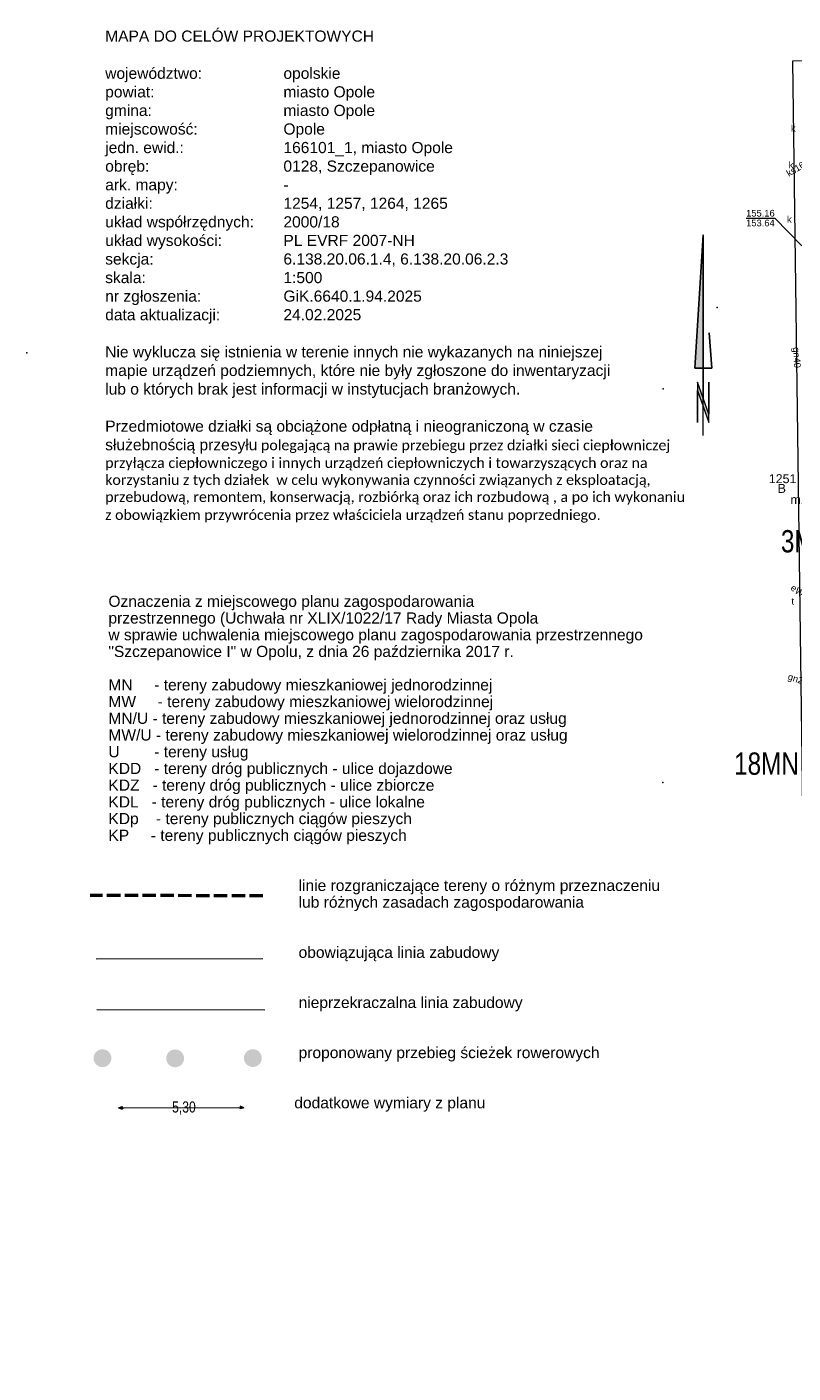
# Model space of a CAD drawing. Header units: metres. Extents: x 6492566 to 6492823, y 5613584 to 5613735.
# Tile 1 of 32: x 6492566 to 6492652, y 5613584 to 5613735. Entities that reach past the tile are written whole.
import ezdxf
from ezdxf.enums import TextEntityAlignment as Align

# ---------------------------------------------------------------- set-up
doc = ezdxf.new("R2010")
doc.units = ezdxf.units.M
for name, pattern in [('L_0_06', [2, 1.5, -0.5]), ('L_0_3D', [0]), ('L_2_16', [0]), ('L_2_17', [0]), ('PRZER1-1', [2, 1, -1])]:
    doc.linetypes.add(name, pattern=pattern)
doc.layers.get('0').update_dxf_attribs({"linetype": 'CONTINUOUS', "lineweight": 18, "true_color": 0x000000})
for name, color, linetype, lineweight in [('!LEGENDA', 7, 'CONTINUOUS', 18), ('GESBZO_O', 7, 'CONTINUOUS', 50), ('GESDZI_O', 7, 'CONTINUOUS', 18), ('GOSRBG', 7, 'CONTINUOUS', 18), ('GUPIWZ_O', 7, 'CONTINUOUS', 18), ('GUPPRZ_O', 7, 'CONTINUOUS', 18)]:
    doc.layers.add(name, color=color, linetype=linetype, lineweight=lineweight)
for name, color, linetype, lineweight, true_color in [('GESUZY_O', 7, 'PRZER1-1', 18, 0x008000), ('GULEPR_O', 1, 'CONTINUOUS', 18, 0xff0000), ('GULGPR_O', 7, 'CONTINUOUS', 18, 0xbfbf00), ('GULKPR_O', 7, 'CONTINUOUS', 18, 0x803300), ('mpzp_dodatkowe_miary', 7, 'L_0_3D', 18, 0xd2691e), ('mpzp_legenda', 7, 'CONTINUOUS', 18, 0x000000), ('mpzp_linia_zabudowy_nieprzekraczalna', 7, 'L_2_17', 18, 0xd2691e), ('mpzp_linia_zabudowy_obowiazujaca', 7, 'L_2_16', 18, 0xd2691e), ('mpzp_linie_rozgraniczajace', 7, 'L_0_06', 50, 0xd2691e), ('mpzp_sciezki_rowerowe', 7, 'CONTINUOUS', 18, 0xffd900)]:
    doc.layers.add(name, color=color, linetype=linetype, lineweight=lineweight, true_color=true_color)
doc.styles.add('Arial', font='Arial.ttf')
doc.styles.add('DOMYSLNA_CZCIONKA', font='arial.ttf')
doc.styles.add('GEO-INFO', font='Arial')
doc.linetypes.add('L_2_16_SHX', pattern='A,0,-0.25,[1,mdcp Biasa 06 III 2025.shx,S=0.05,R=0,X=0,Y=0],-0.5,[2,mdcp Biasa 06 III 2025.shx,S=0.05,R=0,X=0,Y=0],-0.5,[3,mdcp Biasa 06 III 2025.shx,S=0.05,R=0,X=0,Y=0],-0.5,[4,mdcp Biasa 06 III 2025.shx,S=0.05,R=0,X=0,Y=0],-0.5,-0.5,-0.5,-0.5,-0.5,-0.25', length=4.5)
doc.linetypes.add('L_2_17_SHX', pattern='A,0,-0.25,[5,mdcp Biasa 06 III 2025.shx,S=0.05,R=0,X=0,Y=0],-0.5,[6,mdcp Biasa 06 III 2025.shx,S=0.05,R=0,X=0,Y=0],-0.5,[7,mdcp Biasa 06 III 2025.shx,S=0.05,R=0,X=0,Y=0],-0.5,[8,mdcp Biasa 06 III 2025.shx,S=0.05,R=0,X=0,Y=0],-0.5,-0.5,-0.5,-0.5,-0.5,-0.25', length=4.5)

# ---------------------------------------------------------------- blocks, each defined once
blk = doc.blocks.new('L_0_3D_1')
at = {"color": 0, "linetype": 'Continuous', "lineweight": 13, "flags": 128}
for points in [[(0, 0), (0.8, 0.3)], [(0, 0), (0.8, 0.2)], [(0, 0), (0.8, 0.1)], [(0, 0), (1.2, 0)], [(0, 0), (0.8, -0.3)], [(0, 0), (0.8, -0.2)], [(0, 0), (0.8, -0.1)], [(0.8, 0.3), (0.8, -0.3)]]:
    blk.add_lwpolyline(points, dxfattribs=at)
blk = doc.blocks.new('L_0_3D_2')
at = {"color": 0, "linetype": 'Continuous', "lineweight": 13, "flags": 128}
for points in [[(0, 0), (0.8, 0.3)], [(0, 0), (0.8, 0.2)], [(0, 0), (0.8, 0.1)], [(1.2, 0), (0, 0)], [(0, 0), (0.8, -0.3)], [(0, 0), (0.8, -0.2)], [(0, 0), (0.8, -0.1)], [(0.8, -0.3), (0.8, 0.3)]]:
    blk.add_lwpolyline(points, dxfattribs=at)

msp = doc.modelspace()

# ---------------------------------------------------------------- hatches: boundary and pattern name
at = {"layer": '!LEGENDA'}
h = msp.add_hatch(color=256, dxfattribs=at)
h.dxf.hatch_style = 1
h.paths.add_polyline_path([(6492640.54, 5613696.53), (6492641.47, 5613711.51), (6492641.47, 5613696.53)])
h = msp.add_hatch(color=256, dxfattribs=at)
h.dxf.hatch_style = 1
h.paths.add_polyline_path([(6492640.84, 5613694.02), (6492642.11, 5613690.45), (6492642.11, 5613691.39), (6492640.84, 5613694.96)])
at = {"layer": 'mpzp_sciezki_rowerowe', "linetype": 'Continuous', "lineweight": 18}
for points in [[(6492574.05, 5613618.12, 1), (6492574.05, 5613620.12, 1)], [(6492582.21, 5613618.1, 1), (6492582.21, 5613620.1, 1)], [(6492590.93, 5613618.13, 1), (6492590.93, 5613620.13, 1)]]:
    msp.add_hatch(color=256, dxfattribs=at).paths.add_polyline_path(points)

# ---------------------------------------------------------------- linework, layer by layer
at = {"layer": '!LEGENDA'}
for points in [[(6492641.47, 5613688.99), (6492641.47, 5613711.51), (6492640.54, 5613696.53), (6492642.42, 5613696.53), (6492642.15, 5613700.51), (6492642.42, 5613696.53), (6492641.47, 5613696.53), (6492641.47, 5613693.18), (6492640.84, 5613694.96), (6492640.84, 5613690.45), (6492640.84, 5613694.02), (6492641.47, 5613692.24), (6492642.11, 5613690.45), (6492642.11, 5613691.39), (6492642.11, 5613694.96), (6492642.11, 5613691.39), (6492641.47, 5613693.18)], [(6492640.54, 5613696.53), (6492641.47, 5613711.51), (6492641.47, 5613696.53), (6492640.54, 5613696.53)], [(6492640.84, 5613694.02), (6492642.11, 5613690.45), (6492642.11, 5613691.39), (6492640.84, 5613694.96), (6492640.84, 5613694.02)]]:
    msp.add_lwpolyline(points, dxfattribs=at)
for p in [(6492643.03, 5613703.33), (6492565.57, 5613698.27), (6492636.96, 5613694.22), (6492615.02, 5613681.98), (6492636.95, 5613650.06)]:
    msp.add_point(p)
at = {"layer": 'GOSRBG', "color": 7, "linetype": 'Continuous', "lineweight": 18, "elevation": 10.04}
msp.add_lwpolyline([(6492817.55, 5613644.54), (6492815.36, 5613734.12), (6492701.05, 5613732.09), (6492651.49, 5613730.98), (6492652.62, 5613647.13), (6492704.99, 5613627.94), (6492817.38, 5613583.79)], close=True, dxfattribs=at)
at = {"layer": 'GUPPRZ_O', "color": 5, "linetype": 'Continuous', "lineweight": 9, "true_color": 0x0000ff, "elevation": 10.8, "flags": 128}
for points in [[(6492646.29, 5613713.38), (6492649.49, 5613713.38), (6492652.54, 5613710.25)], [(6492646.29, 5613713.38), (6492649.49, 5613713.38)]]:
    msp.add_lwpolyline(points, dxfattribs=at)
at = {"layer": 'mpzp_dodatkowe_miary', "linetype": 'CONTINUOUS', "lineweight": 18}
msp.add_line((6492575.87, 5613613.55), (6492589.3, 5613613.58), dxfattribs=at)
at = {"layer": 'mpzp_linia_zabudowy_nieprzekraczalna', "linetype": 'CONTINUOUS', "lineweight": 18}
msp.add_line((6492573.34, 5613630.28), (6492592.04, 5613630.3), dxfattribs=at)
at = {"layer": 'mpzp_linia_zabudowy_nieprzekraczalna', "linetype": 'L_2_17_SHX', "lineweight": 18}
msp.add_line((6492573.34, 5613630.28), (6492592.04, 5613630.3), dxfattribs=at)
at = {"layer": 'mpzp_linia_zabudowy_obowiazujaca', "linetype": 'CONTINUOUS', "lineweight": 18}
msp.add_line((6492573.41, 5613624.57), (6492592.29, 5613624.53), dxfattribs=at)
at = {"layer": 'mpzp_linia_zabudowy_obowiazujaca', "linetype": 'L_2_16_SHX', "lineweight": 18}
msp.add_line((6492573.41, 5613624.57), (6492592.29, 5613624.53), dxfattribs=at)
at = {"layer": 'mpzp_linie_rozgraniczajace', "lineweight": 50, "flags": 128}
msp.add_lwpolyline([(6492592.06, 5613637.33), (6492592.06, 5613637.33), (6492572.69, 5613637.39)], dxfattribs=at)

# ---------------------------------------------------------------- block references
at = {"layer": 'mpzp_dodatkowe_miary', "linetype": 'Continuous', "yscale": 0.5, "zscale": 0.5}
for name, p, xscale, rotation in [('L_0_3D_1', (6492575.87, 5613613.55), 0.5, 358.1), ('L_0_3D_2', (6492589.9, 5613613.56), 0.4999999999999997, 178.1)]:
    msp.add_blockref(name, p, dxfattribs=dict(at, xscale=xscale, rotation=rotation))

# ---------------------------------------------------------------- texts
at = {"layer": '!LEGENDA', "insert": (6492574.36, 5613734.42), "char_height": 1.25, "width": 86.379, "attachment_point": 1, "style": 'DOMYSLNA_CZCIONKA'}
msp.add_mtext('MAPA DO CELÓW PROJEKTOWYCH\\P\\Pwojewództwo:^I^Iopolskie\\Ppowiat:^I^I^Imiasto Opole\\Pgmina:^I^I^Imiasto Opole\\Pmiejscowość:^I^IOpole\\Pjedn. ewid.:^I^I^I166101_1, miasto Opole\\Pobręb:^I^I^I^I0128, Szczepanowice\\Park. mapy:^I^I^I-\\P\\A1;działki:^I^I^I1254, 1257, 1264, 1265\\Pukład współrzędnych:^I2000/18\\Pukład wysokości:^I^IPL EVRF 2007-NH\\Psekcja:^I^I^I6.138.20.06.1.4, 6.138.20.06.2.3\\Pskala:^I^I^I^I1:500\\Pnr zgłoszenia:^I^IGiK.6640.1.94.2025\\Pdata aktualizacji:^I^I24.02.2025\\P\\PNie wyklucza się istnienia w terenie innych nie wykazanych na niniejszej \\Pmapie urządzeń podziemnych, które nie były zgłoszone do inwentaryzacji\\Plub o których brak jest informacji w instytucjach branżowych.\\P\\PPrzedmiotowe działki są obciążone odpłatną i nieograniczoną w czasie \\Psłużebnością przesyłu\\A0;\\fCalibri|b0|i0|c238|p34;\\H0.916667x; polegającą na prawie przebiegu przez działki sieci ciepłowniczej\\Pprzyłącza ciepłowniczego i innych urządzeń ciepłowniczych i towarzyszących oraz na\\Pkorzystaniu z tych działek  w celu wykonywania czynności związanych z eksploatacją, \\Pprzebudową, remontem, konserwacją, rozbiórką oraz ich rozbudową , a po ich wykonaniu\\Pz obowiązkiem przywrócenia przez właściciela urządzeń stanu poprzedniego\\A1;\\fArial|b0|i0|c238|p34;\\H1.090909x;.', dxfattribs=at)
at = {"layer": 'GESBZO_O', "color": 7, "linetype": 'Continuous', "lineweight": 0, "style": 'GEO-INFO'}
msp.add_text('m1', height=1, dxfattribs=at).set_placement((6492652.23, 5613681.79, 10.8), align=Align.MIDDLE_CENTER)
at = {"layer": 'GESDZI_O', "color": 7, "linetype": 'Continuous', "lineweight": 0, "style": 'GEO-INFO'}
msp.add_text('1251', height=1, dxfattribs=at).set_placement((6492650.38, 5613684.14, 10.8), align=Align.MIDDLE_CENTER)
at = {"layer": 'GESUZY_O', "color": 96, "linetype": 'Continuous', "lineweight": 0, "true_color": 0x008000, "style": 'GEO-INFO'}
msp.add_text('B', height=1, dxfattribs=at).set_placement((6492650.29, 5613683.05, 10.8), align=Align.MIDDLE_CENTER)
at = {"layer": 'GULEPR_O', "color": 1, "linetype": 'Continuous', "lineweight": 0, "true_color": 0xff0000, "style": 'GEO-INFO'}
msp.add_text('eWD', height=0.75, rotation=324.4172, dxfattribs=at).set_placement((6492652.36, 5613671.36, 10.8), align=Align.MIDDLE_CENTER)
at = {"layer": 'GULGPR_O', "color": 52, "linetype": 'Continuous', "lineweight": 0, "true_color": 0xbfbf00, "style": 'GEO-INFO'}
for s, rotation, p in [('gn40', 273.7153, (6492651.99, 5613697.73, 10.8)), ('gn200-niecz.', 341.0654, (6492653.86, 5613661.02, 10.8))]:
    msp.add_text(s, height=0.75, rotation=rotation, dxfattribs=at).set_placement(p, align=Align.MIDDLE_CENTER)
at = {"layer": 'GULKPR_O', "color": 36, "linetype": 'Continuous', "lineweight": 0, "true_color": 0x803300, "style": 'GEO-INFO'}
msp.add_text('ks160', height=0.75, rotation=31.3999, dxfattribs=at).set_placement((6492652.09, 5613719.04, 10.8), align=Align.MIDDLE_CENTER)
at = {"layer": 'GUPIWZ_O', "color": 7, "linetype": 'Continuous', "lineweight": 0, "style": 'GEO-INFO'}
for s, p in [('k', (6492651.84, 5613723.08, 10.8)), ('k', (6492651.59, 5613718.97, 10.8)), ('k', (6492651.4, 5613712.87, 10.8)), ('t', (6492651.66, 5613670.02, 10.8))]:
    msp.add_text(s, height=0.75, dxfattribs=at).set_placement(p, align=Align.RIGHT)
at = {"layer": 'GUPPRZ_O', "color": 5, "linetype": 'Continuous', "lineweight": 0, "true_color": 0x0000ff, "style": 'GEO-INFO'}
for s, p in [('155.16', (6492646.29, 5613713.55)), ('153.64', (6492646.29, 5613712.46))]:
    msp.add_text(s, height=0.75, dxfattribs=at).set_placement(p)
at = {"layer": 'mpzp_dodatkowe_miary', "style": 'Arial', "width": 0.78}
msp.add_text('5,30', height=1.25, dxfattribs=at).set_placement((6492581.87, 5613614.27), align=Align.TOP_LEFT)
at = {"layer": 'mpzp_legenda', "insert": (6492574.72, 5613671.01), "char_height": 1.25, "attachment_point": 1, "line_spacing_factor": 0.9, "style": 'GEO-INFO'}
msp.add_mtext('Oznaczenia z miejscowego planu zagospodarowania \\Pprzestrzennego (Uchwała nr XLIX/1022/17 Rady Miasta Opola\\Pw sprawie uchwalenia miejscowego planu zagospodarowania przestrzennego\\P"Szczepanowice I" w Opolu, z dnia 26 października 2017 r. \\P\\PMN     - tereny zabudowy mieszkaniowej jednorodzinnej\\PMW     - tereny zabudowy mieszkaniowej wielorodzinnej\\PMN/U - tereny zabudowy mieszkaniowej jednorodzinnej oraz usług\\PMW/U - tereny zabudowy mieszkaniowej wielorodzinnej oraz usług\\PU        - tereny usług\\PKDD   - tereny dróg publicznych - ulice dojazdowe\\PKDZ   - tereny dróg publicznych - ulice zbiorcze\\PKDL   - tereny dróg publicznych - ulice lokalne\\PKDp    - tereny publicznych ciągów pieszych\\PKP     - tereny publicznych ciągów pieszych\\P\\P \\P                                            linie rozgraniczające tereny o różnym przeznaczeniu\\P                                            lub różnych zasadach zagospodarowania\\P\\P\\P                                            obowiązująca linia zabudowy\\P\\P\\P                                            nieprzekraczalna linia zabudowy\\P\\P\\P                                            proponowany przebieg ścieżek rowerowych\\P\\P\\P                                           dodatkowe wymiary z planu', dxfattribs=at)
at = {"layer": 'mpzp_linie_rozgraniczajace', "style": 'Arial', "width": 0.78}
for s, p in [('3MN/U', (6492650.19, 5613678.37)), ('18MN', (6492644.94, 5613653.42))]:
    msp.add_text(s, height=2.5, dxfattribs=at).set_placement(p, align=Align.TOP_LEFT)

doc.saveas('drawing.dxf')
